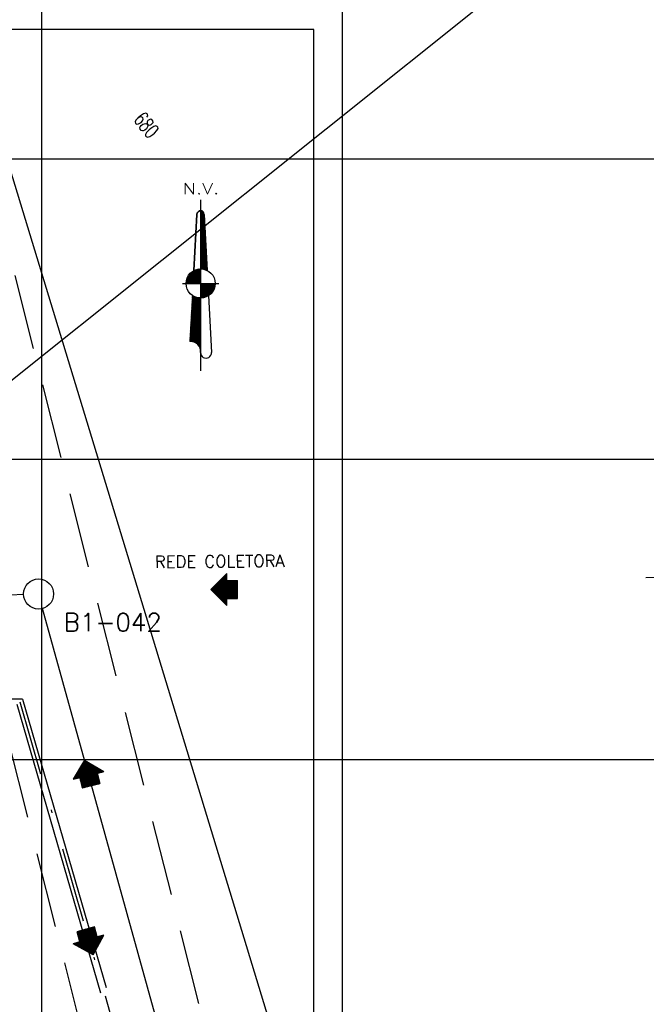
# Model space of a CAD drawing. Header units: millimetres. Extents: x 196436 to 199900, y 8705373 to 8708636.
# Tile 31 of 92: x 197763 to 197784, y 8707037 to 8707070. Entities that reach past the tile are written whole.
import ezdxf
from ezdxf.enums import TextEntityAlignment as Align

# ---------------------------------------------------------------- set-up
doc = ezdxf.new("R2010")
doc.units = ezdxf.units.MM
doc.header["$LTSCALE"] = 5
for name, pattern in [('DASHDOT', [1, 0.5, -0.25, 0, -0.25]), ('DASHED', [0.75, 0.5, -0.25]), ('HIDDEN', [0.375, 0.25, -0.125])]:
    doc.linetypes.add(name, pattern=pattern)
for name, color, linetype in [('BAR-EIXOS', 7, 'DASHDOT'), ('BAR-PECAS', 2, 'Continuous'), ('CERCA', 3, 'CERCA_LINE'), ('COTAS', 7, 'Continuous'), ('DIM', 7, 'Continuous'), ('ESTRADA_BARRO', 9, 'DASHED'), ('MALHA', 9, 'Continuous'), ('REDE-SANITÁRIO', 6, 'Continuous'), ('TEXTO', 2, 'Continuous')]:
    doc.layers.add(name, color=color, linetype=linetype)
doc.styles.add('AG6', font='ROMANS.SHX', dxfattribs={"width": 1.3, "height": 3})
doc.styles.add('GEOSIS', font='ROMANS.SHX')
doc.styles.add('ROMANS', font='romans.shx', dxfattribs={"width": 0.85})
doc.linetypes.add('CERCA_LINE', pattern='A,0.5,-0.2,["X",Standard,S=0.1,R=0,X=-0.1,Y=-0.05],-0.25', length=0.95)

# ---------------------------------------------------------------- blocks, each defined once
blk = doc.blocks.new('*X36')
at = {"color": 0}
for p, q in [((9739.605291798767, 10071.94547895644), (9739.720460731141, 10072.06064788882)), ((9739.605291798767, 10071.59192556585), (9739.999632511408, 10071.98626627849)), ((9739.605291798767, 10071.23837217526), (9740.221671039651, 10071.85475141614)), ((9740.622422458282, 10070.74181943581), (9739.605291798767, 10071.75895009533)), ((9739.605291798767, 10070.88481878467), (9740.39772877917, 10071.67725576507)), ((9739.605291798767, 10070.53126539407), (9740.527654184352, 10071.45362777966)), ((9740.642064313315, 10070.36862419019), (9739.605291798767, 10071.40539670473)), ((9740.604220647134, 10071.11357463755), (9739.651564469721, 10072.06623081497)), ((9740.408934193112, 10071.66241448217), (9740.200404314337, 10071.87094436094)), ((9739.605291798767, 10070.17771200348), (9740.59977526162, 10071.17219546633)), ((9740.661706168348, 10069.99542894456), (9739.605291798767, 10071.05184331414)), ((9739.605291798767, 10069.82415861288), (9740.617448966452, 10070.83631578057)), ((9740.681348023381, 10069.62223369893), (9739.605291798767, 10070.69828992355)), ((9739.605291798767, 10069.47060522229), (9740.635126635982, 10070.50044005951)), ((9740.700989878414, 10069.24903845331), (9739.605291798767, 10070.34473653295)), ((9739.605291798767, 10069.1170518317), (9740.652804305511, 10070.16456433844)), ((9740.720631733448, 10068.87584320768), (9739.605291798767, 10069.99118314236)), ((9739.605291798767, 10068.76349844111), (9740.670481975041, 10069.82868861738)), ((9740.74027358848, 10068.50264796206), (9739.605291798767, 10069.63762975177)), ((9739.605291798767, 10068.40994505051), (9740.688159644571, 10069.49281289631)), ((9740.759915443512, 10068.12945271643), (9739.605291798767, 10069.28407636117)), ((9739.605291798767, 10068.05639165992), (9740.7058373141, 10069.15693717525)), ((9740.779557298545, 10067.7562574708), (9739.605291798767, 10068.93052297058)), ((9739.605291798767, 10067.70283826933), (9740.72351498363, 10068.82106145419)), ((9740.799199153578, 10067.38306222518), (9739.605291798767, 10068.57696957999)), ((9739.605291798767, 10067.34928487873), (9740.74119265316, 10068.48518573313)), ((9740.818841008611, 10067.00986697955), (9739.605291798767, 10068.22341618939)), ((9739.605291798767, 10066.99573148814), (9740.75887032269, 10068.14931001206)), ((9740.838482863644, 10066.63667173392), (9739.605291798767, 10067.8698627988)), ((9739.605291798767, 10066.64217809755), (9740.77654799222, 10067.813434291)), ((9740.858124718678, 10066.2634764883), (9739.605291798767, 10067.51630940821)), ((9739.605291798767, 10066.28862470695), (9740.794225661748, 10067.47755856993)), ((9740.87776657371, 10065.89028124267), (9739.605291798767, 10067.16275601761)), ((9739.605291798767, 10065.93507131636), (9740.811903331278, 10067.14168284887)), ((9740.897408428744, 10065.51708599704), (9739.605291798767, 10066.80920262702)), ((9739.605291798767, 10065.58151792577), (9740.829581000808, 10066.80580712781)), ((9739.605291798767, 10065.22796453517), (9740.847258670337, 10066.46993140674)), ((9740.917050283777, 10065.14389075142), (9739.605291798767, 10066.45564923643)), ((9739.605291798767, 10064.87441114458), (9740.864936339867, 10066.13405568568)), ((9740.93669213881, 10064.77069550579), (9739.605291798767, 10066.10209584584)), ((9739.605291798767, 10064.52085775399), (9740.882614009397, 10065.79817996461)), ((9740.956333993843, 10064.39750026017), (9739.605291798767, 10065.74854245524)), ((9739.605291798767, 10064.16730436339), (9740.900291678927, 10065.46230424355)), ((9740.975975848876, 10064.02430501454), (9739.605291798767, 10065.39498906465)), ((9739.605291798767, 10063.8137509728), (9740.917969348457, 10065.12642852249)), ((9740.99561770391, 10063.65110976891), (9739.605291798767, 10065.04143567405)), ((9739.605291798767, 10063.46019758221), (9740.935647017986, 10064.79055280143)), ((9741.01525955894, 10063.27791452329), (9739.605291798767, 10064.68788228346)), ((9739.605291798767, 10063.10664419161), (9740.953324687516, 10064.45467708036)), ((9741.034901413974, 10062.90471927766), (9739.605291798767, 10064.33432889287)), ((9739.605291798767, 10062.75309080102), (9740.971002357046, 10064.1188013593)), ((9741.054543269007, 10062.53152403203), (9739.605291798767, 10063.98077550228)), ((9739.605291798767, 10062.39953741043), (9740.988680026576, 10063.78292563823)), ((9741.07418512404, 10062.15832878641), (9739.605291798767, 10063.62722211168)), ((9739.605291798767, 10062.04598401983), (9741.006357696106, 10063.44704991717)), ((9741.093826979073, 10061.78513354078), (9739.605291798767, 10063.27366872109)), ((9739.605291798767, 10061.69243062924), (9741.024035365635, 10063.11117419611)), ((9741.113468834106, 10061.41193829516), (9739.605291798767, 10062.92011533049)), ((9739.605291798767, 10061.33887723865), (9741.041713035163, 10062.77529847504)), ((9741.13311068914, 10061.03874304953), (9739.605291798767, 10062.5665619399)), ((9739.605291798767, 10060.98532384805), (9741.059390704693, 10062.43942275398)), ((9741.152752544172, 10060.6655478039), (9739.605291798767, 10062.21300854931)), ((9739.605291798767, 10060.63177045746), (9741.077068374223, 10062.10354703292)), ((9741.172394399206, 10060.29235255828), (9739.605291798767, 10061.85945515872)), ((9739.605291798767, 10060.27821706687), (9741.094746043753, 10061.76767131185)), ((9741.192036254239, 10059.91915731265), (9739.605291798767, 10061.50590176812)), ((9739.605291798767, 10059.92466367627), (9741.112423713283, 10061.43179559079)), ((9741.211678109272, 10059.54596206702), (9739.605291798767, 10061.15234837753)), ((9739.605291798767, 10059.57111028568), (9741.130101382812, 10061.09591986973)), ((9741.231319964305, 10059.1727668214), (9739.605291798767, 10060.79879498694)), ((9739.605291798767, 10059.21755689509), (9741.147779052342, 10060.76004414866)), ((9741.250961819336, 10058.79957157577), (9739.605291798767, 10060.44524159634)), ((9739.605291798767, 10058.86400350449), (9741.165456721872, 10060.4241684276)), ((9741.27060367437, 10058.42637633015), (9739.605291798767, 10060.09168820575)), ((9739.605291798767, 10058.5104501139), (9741.183134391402, 10060.08829270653)), ((9739.605291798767, 10058.15689672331), (9741.200812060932, 10059.75241698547)), ((9741.290245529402, 10058.05318108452), (9739.605291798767, 10059.73813481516)), ((9739.605291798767, 10057.80334333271), (9741.218489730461, 10059.41654126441)), ((9741.309887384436, 10057.67998583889), (9739.605291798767, 10059.38458142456)), ((9739.605291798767, 10057.44978994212), (9741.236167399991, 10059.08066554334)), ((9741.329529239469, 10057.30679059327), (9739.605291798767, 10059.03102803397)), ((9739.605291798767, 10057.09623655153), (9741.253845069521, 10058.74478982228)), ((9741.349171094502, 10056.93359534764), (9739.605291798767, 10058.67747464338)), ((9739.605291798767, 10056.74268316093), (9741.271522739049, 10058.40891410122)), ((9741.368812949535, 10056.56040010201), (9739.605291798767, 10058.32392125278)), ((9739.605291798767, 10056.38912977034), (9741.289200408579, 10058.07303838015)), ((9741.388454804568, 10056.18720485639), (9739.605291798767, 10057.97036786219)), ((9741.408096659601, 10055.81400961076), (9739.605291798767, 10057.6168144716)), ((9741.085012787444, 10055.78354009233), (9739.605291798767, 10057.263261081)), ((9740.56438088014, 10055.95061860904), (9739.605291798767, 10056.90970769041)), ((9740.128511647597, 10056.03293445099), (9739.605291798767, 10056.55615429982)), ((9739.74296052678, 10056.06493218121), (9739.605291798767, 10056.20260090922)), ((9739.636892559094, 10056.06717714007), (9741.306878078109, 10057.73716265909)), ((9739.973580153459, 10056.05031134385), (9741.324555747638, 10057.40128693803)), ((9740.285810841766, 10056.00898864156), (9741.342233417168, 10057.06541121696)), ((9740.577684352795, 10055.947308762), (9741.359911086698, 10056.7295354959)), ((9740.85198744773, 10055.86805846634), (9741.377588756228, 10056.39365977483)), ((9741.110693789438, 10055.77321141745), (9741.395266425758, 10056.05778405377)), ((9741.355237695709, 10055.66420193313), (9741.412944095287, 10055.72190833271)), ((9737.097985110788, 10044.68943492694), (9739.605291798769, 10047.19674161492)), ((9737.119412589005, 10045.06441579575), (9739.605291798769, 10047.55029500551)), ((9737.140840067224, 10045.43939666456), (9739.605291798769, 10047.9038483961)), ((9737.162267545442, 10045.81437753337), (9739.419508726, 10048.07161871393)), ((9737.18369502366, 10046.18935840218), (9739.094399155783, 10048.1000625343)), ((9737.205122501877, 10046.56433927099), (9738.791700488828, 10048.15091725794)), ((9737.226549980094, 10046.9393201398), (9738.5079854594, 10048.22075561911)), ((9739.605291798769, 10044.88889241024), (9737.244296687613, 10047.24988752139)), ((9737.247977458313, 10047.31430100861), (9738.240876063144, 10048.30719961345)), ((9739.605291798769, 10045.24244580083), (9737.263407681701, 10047.5843299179)), ((9737.269404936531, 10047.68928187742), (9737.988665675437, 10048.40854261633)), ((9739.605291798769, 10045.59599919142), (9737.282518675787, 10047.91877231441)), ((9737.290832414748, 10048.06426274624), (9737.750105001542, 10048.52353533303)), ((9739.605291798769, 10045.94955258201), (9737.301629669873, 10048.25321471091)), ((9737.312259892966, 10048.43924361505), (9737.52427339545, 10048.65125711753)), ((9739.605291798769, 10046.30310597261), (9737.32074066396, 10048.58765710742)), ((9739.605291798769, 10046.6566593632), (9737.72534111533, 10048.53661004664)), ((9739.605291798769, 10047.01021275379), (9738.344210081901, 10048.27129447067)), ((9739.605291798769, 10047.36376614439), (9738.82488880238, 10048.14416914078)), ((9739.605291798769, 10047.71731953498), (9739.238452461, 10048.08415887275)), ((9736.926565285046, 10041.68958797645), (9739.605291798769, 10044.36831449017)), ((9736.947992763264, 10042.06456884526), (9739.605291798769, 10044.72186788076)), ((9736.969420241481, 10042.43954971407), (9739.605291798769, 10045.07542127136)), ((9736.990847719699, 10042.81453058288), (9739.605291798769, 10045.42897466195)), ((9737.012275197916, 10043.18951145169), (9739.605291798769, 10045.78252805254)), ((9737.033702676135, 10043.5644923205), (9739.605291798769, 10046.13608144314)), ((9737.055130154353, 10043.93947318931), (9739.605291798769, 10046.48963483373)), ((9737.07655763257, 10044.31445405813), (9739.605291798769, 10046.84318822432)), ((9739.605291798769, 10042.06046528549), (9737.091408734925, 10044.57434834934)), ((9739.605291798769, 10042.41401867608), (9737.11051972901, 10044.90879074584)), ((9739.605291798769, 10042.76757206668), (9737.129630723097, 10045.24323314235)), ((9739.605291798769, 10043.12112545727), (9737.148741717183, 10045.57767553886)), ((9739.605291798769, 10043.47467884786), (9737.167852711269, 10045.91211793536)), ((9739.605291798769, 10043.82823223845), (9737.186963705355, 10046.24656033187)), ((9739.605291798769, 10044.18178562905), (9737.206074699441, 10046.58100272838)), ((9739.605291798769, 10044.53533901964), (9737.225185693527, 10046.91544512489)), ((9736.77657293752, 10039.06472189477), (9739.605291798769, 10041.89344075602)), ((9736.798000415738, 10039.43970276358), (9739.605291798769, 10042.24699414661)), ((9736.819427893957, 10039.81468363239), (9739.605291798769, 10042.6005475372)), ((9736.840855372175, 10040.1896645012), (9739.605291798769, 10042.9541009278)), ((9736.862282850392, 10040.56464537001), (9739.605291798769, 10043.30765431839)), ((9736.88371032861, 10040.93962623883), (9739.605291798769, 10043.66120770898)), ((9736.905137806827, 10041.31460710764), (9739.605291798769, 10044.01476109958)), ((9739.605291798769, 10038.87848477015), (9736.91940978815, 10041.56436678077)), ((9739.605291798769, 10039.23203816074), (9736.938520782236, 10041.89880917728)), ((9739.605291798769, 10039.58559155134), (9736.957631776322, 10042.23325157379)), ((9739.605291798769, 10039.93914494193), (9736.976742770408, 10042.56769397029)), ((9739.605291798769, 10040.29269833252), (9736.995853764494, 10042.9021363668)), ((9739.605291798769, 10040.64625172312), (9737.01496475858, 10043.23657876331)), ((9739.605291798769, 10040.99980511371), (9737.034075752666, 10043.57102115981)), ((9739.605291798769, 10041.3533585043), (9737.053186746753, 10043.90546355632)), ((9739.605291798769, 10041.70691189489), (9737.072297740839, 10044.23990595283)), ((9736.607877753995, 10036.0675995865), (9739.605291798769, 10039.06501363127)), ((9736.626580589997, 10036.43985581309), (9739.605291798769, 10039.41856702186)), ((9736.648008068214, 10036.8148366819), (9739.605291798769, 10039.77212041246)), ((9736.669435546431, 10037.18981755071), (9739.605291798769, 10040.12567380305)), ((9736.690863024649, 10037.56479841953), (9739.605291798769, 10040.47922719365)), ((9736.712290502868, 10037.93977928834), (9739.605291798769, 10040.83278058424)), ((9736.733717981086, 10038.31476015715), (9739.605291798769, 10041.18633397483)), ((9736.755145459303, 10038.68974102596), (9739.605291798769, 10041.53988736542)), ((9739.605291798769, 10036.0500576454), (9736.766521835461, 10038.88882760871)), ((9739.605291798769, 10036.403611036), (9736.785632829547, 10039.22327000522)), ((9739.605291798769, 10036.75716442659), (9736.804743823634, 10039.55771240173)), ((9739.605291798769, 10037.11071781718), (9736.82385481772, 10039.89215479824)), ((9739.605291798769, 10037.46427120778), (9736.842965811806, 10040.22659719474)), ((9739.605291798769, 10037.81782459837), (9736.862076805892, 10040.56103959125)), ((9739.605291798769, 10038.17137798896), (9736.881187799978, 10040.89548198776)), ((9739.605291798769, 10038.52493137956), (9736.900298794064, 10041.22992438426)), ((9736.747004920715, 10036.07991739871), (9736.613633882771, 10036.21328843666)), ((9737.101637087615, 10036.07883862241), (9736.632744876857, 10036.54773083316)), ((9737.516169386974, 10036.01785971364), (9736.651855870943, 10036.88217322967)), ((9738.052406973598, 10035.83517551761), (9736.67096686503, 10037.21661562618)), ((9739.605291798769, 10034.63584408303), (9736.690077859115, 10037.55105802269)), ((9739.605291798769, 10034.98939747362), (9736.709188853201, 10037.88550041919)), ((9739.605291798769, 10035.34295086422), (9736.728299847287, 10038.2199428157)), ((9739.605291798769, 10035.69650425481), (9736.747410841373, 10038.55438521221)), ((9736.97832046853, 10036.08448891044), (9739.605291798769, 10038.71146024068)), ((9737.304571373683, 10036.057186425), (9739.605291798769, 10038.35790685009)), ((9737.598676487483, 10035.99773814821), (9739.605291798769, 10038.00435345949)), ((9737.86714033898, 10035.91264860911), (9739.605291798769, 10037.6508000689)), ((9738.113857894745, 10035.80581277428), (9739.605291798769, 10037.2972466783)), ((9738.341279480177, 10035.67968096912), (9739.605291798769, 10036.94369328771)), ((9738.550951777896, 10035.53579987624), (9739.605291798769, 10036.59013989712)), ((9738.743790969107, 10035.37508567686), (9739.605291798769, 10036.23658650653)), ((9738.920221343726, 10035.19796266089), (9739.605291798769, 10035.88303311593)), ((9739.080233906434, 10035.004421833), (9739.605291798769, 10035.52947972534)), ((9739.223385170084, 10034.79401970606), (9739.605291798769, 10035.17592633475)), ((9739.348735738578, 10034.56581688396), (9739.605291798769, 10034.82237294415)), ((9739.605291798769, 10034.28229069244), (9739.373165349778, 10034.51441714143)), ((9739.454707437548, 10034.31823519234), (9739.605291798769, 10034.46881955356)), ((9739.538802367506, 10034.0487767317), (9739.605291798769, 10034.11526616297)), ((9739.605291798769, 10033.92873730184), (9739.55584954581, 10033.9781795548)), ((9739.597045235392, 10033.753466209), (9739.605291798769, 10033.76171277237))]:
    blk.add_line(p, q, dxfattribs=at)
blk = doc.blocks.new('*X37')
at = {"color": 0}
for p, q in [((9735.619425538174, 10052.40326350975), (9739.269330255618, 10056.05316822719)), ((9735.637017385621, 10052.0673019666), (9739.605291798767, 10056.03557637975)), ((9735.675369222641, 10052.81276058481), (9738.859833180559, 10055.99722454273)), ((9735.795658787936, 10053.2866035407), (9738.38599022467, 10055.87693497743)), ((9735.990570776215, 10052.0673019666), (9739.605291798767, 10055.68202298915)), ((9736.043872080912, 10053.88837022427), (9737.7842235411, 10055.62872168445)), ((9736.344124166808, 10052.0673019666), (9739.605291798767, 10055.32846959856)), ((9739.605291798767, 10052.66706700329), (9737.092689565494, 10055.17966923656)), ((9739.605291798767, 10053.02062039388), (9737.293977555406, 10055.33193463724)), ((9739.605291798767, 10053.37417378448), (9737.506815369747, 10055.4726502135)), ((9739.605291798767, 10053.72772717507), (9737.731665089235, 10055.6013538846)), ((9739.605291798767, 10054.08128056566), (9737.969182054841, 10055.71739030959)), ((9739.605291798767, 10054.43483395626), (9738.220264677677, 10055.81986107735)), ((9739.605291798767, 10054.78838734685), (9738.486132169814, 10055.9075469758)), ((9739.605291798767, 10055.14194073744), (9738.76844836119, 10055.97878417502)), ((9739.605291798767, 10055.49549412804), (9739.069526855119, 10056.03125907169)), ((9739.605291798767, 10055.84904751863), (9739.392691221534, 10056.06164809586)), ((9735.962416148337, 10052.0673019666), (9735.619976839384, 10052.40974127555)), ((9736.31596953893, 10052.0673019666), (9735.659524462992, 10052.72374704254)), ((9736.669522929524, 10052.0673019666), (9735.719698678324, 10053.0171262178)), ((9737.023076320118, 10052.0673019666), (9735.79763070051, 10053.29274758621)), ((9737.37662971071, 10052.0673019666), (9735.89129417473, 10053.55263750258)), ((9737.730183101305, 10052.0673019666), (9735.999218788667, 10053.79826627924)), ((9738.083736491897, 10052.0673019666), (9736.120323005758, 10054.03071545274)), ((9738.437289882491, 10052.0673019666), (9736.253811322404, 10054.25078052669)), ((9738.790843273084, 10052.0673019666), (9736.399109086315, 10054.45903615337)), ((9739.144396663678, 10052.0673019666), (9736.555820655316, 10054.65587797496)), ((9736.6976775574, 10052.0673019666), (9739.605291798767, 10054.97491620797)), ((9739.49795005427, 10052.0673019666), (9736.723703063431, 10054.84154895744)), ((9739.605291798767, 10052.3135136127), (9736.902650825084, 10055.01615458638)), ((9737.051230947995, 10052.0673019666), (9739.605291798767, 10054.62136281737)), ((9737.404784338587, 10052.0673019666), (9739.605291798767, 10054.26780942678)), ((9737.758337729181, 10052.0673019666), (9739.605291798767, 10053.91425603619)), ((9738.111891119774, 10052.0673019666), (9739.605291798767, 10053.56070264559)), ((9738.465444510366, 10052.0673019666), (9739.605291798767, 10053.207149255)), ((9738.81899790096, 10052.0673019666), (9739.605291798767, 10052.85359586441)), ((9739.172551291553, 10052.0673019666), (9739.605291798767, 10052.50004247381)), ((9735.608862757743, 10052.0673019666), (9735.60529339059, 10052.07087133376)), ((9739.526104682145, 10052.0673019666), (9739.605291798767, 10052.14648908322))]:
    blk.add_line(p, q, dxfattribs=at)
blk = doc.blocks.new('*X38')
at = {"color": 0}
for p, q in [((9739.605291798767, 10048.2574017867), (9743.415191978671, 10052.0673019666)), ((9739.605291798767, 10048.61095517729), (9743.061638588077, 10052.0673019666)), ((9739.605291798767, 10048.96450856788), (9742.708085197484, 10052.0673019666)), ((9739.605291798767, 10049.31806195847), (9742.35453180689, 10052.0673019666)), ((9739.605291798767, 10049.67161534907), (9742.000978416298, 10052.0673019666)), ((9739.605291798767, 10050.02516873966), (9741.647425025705, 10052.0673019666)), ((9739.605291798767, 10050.37872213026), (9741.293871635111, 10052.0673019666)), ((9739.605291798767, 10050.73227552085), (9740.940318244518, 10052.0673019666)), ((9739.605291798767, 10051.08582891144), (9740.586764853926, 10052.0673019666)), ((9739.605291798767, 10051.43938230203), (9740.233211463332, 10052.0673019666)), ((9739.605291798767, 10051.79293569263), (9739.87965807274, 10052.0673019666)), ((9742.377725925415, 10049.18752609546), (9739.605291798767, 10051.9599602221)), ((9742.194869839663, 10049.01682879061), (9739.605291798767, 10051.60640683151)), ((9741.99724154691, 10048.86090369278), (9739.605291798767, 10051.25285344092)), ((9741.776238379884, 10048.72835346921), (9739.605291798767, 10050.89930005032)), ((9741.556368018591, 10048.5946704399), (9739.605291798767, 10050.54574665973)), ((9741.335883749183, 10048.46160131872), (9739.605291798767, 10050.19219326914)), ((9741.080495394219, 10048.36343628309), (9739.605291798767, 10049.83863987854)), ((9739.782797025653, 10048.08135362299), (9743.59754786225, 10051.89610445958)), ((9742.550024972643, 10049.36878043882), (9739.851503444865, 10052.0673019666)), ((9740.174907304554, 10048.1199105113), (9743.558442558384, 10051.50344576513)), ((9742.71278197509, 10049.55957682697), (9740.205056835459, 10052.0673019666)), ((9742.86664955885, 10049.7592626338), (9740.558610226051, 10052.0673019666)), ((9740.601930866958, 10048.19338068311), (9743.46677822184, 10051.05822803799)), ((9743.008123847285, 10049.97134173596), (9740.912163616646, 10052.0673019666)), ((9741.153664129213, 10048.39156055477), (9743.268789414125, 10050.50668583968)), ((9743.126577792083, 10050.20644118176), (9741.265717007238, 10052.0673019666)), ((9743.241612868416, 10050.44495949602), (9741.619270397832, 10052.0673019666)), ((9741.941754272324, 10048.82609730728), (9742.850078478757, 10049.73442151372)), ((9743.349689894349, 10050.69043586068), (9741.972823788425, 10052.0673019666)), ((9743.440499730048, 10050.95317941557), (9742.326377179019, 10052.0673019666)), ((9743.508783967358, 10051.23844856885), (9742.679930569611, 10052.0673019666)), ((9743.562933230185, 10051.53785269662), (9743.033483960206, 10052.0673019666)), ((9743.595846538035, 10051.85849277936), (9743.3870373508, 10052.0673019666)), ((9740.821158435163, 10048.26921985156), (9739.605291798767, 10049.48508648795)), ((9740.557215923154, 10048.17960897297), (9739.605291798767, 10049.13153309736)), ((9740.25141424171, 10048.13185726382), (9739.605291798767, 10048.77797970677)), ((9739.93621928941, 10048.09349882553), (9739.605291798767, 10048.42442631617)), ((9739.608600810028, 10048.06756391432), (9739.605291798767, 10048.07087292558))]:
    blk.add_line(p, q, dxfattribs=at)
blk = doc.blocks.new('A$C7D82471C')
at = {"color": 6, "elevation": -1156.7765}
for points in [[(4.787241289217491, 45.00000476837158), (4.787241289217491, 4.76837158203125e-06)], [(3.829794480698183, 41.17021753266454), (2.983328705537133, 26.35706646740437)], [(5.744688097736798, 41.17021753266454), (6.52244338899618, 26.3928669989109)], [(7.246620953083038e-06, 22.97872817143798), (9.57447533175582, 22.97872817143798)], [(2.610231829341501, 19.82787113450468), (1.914900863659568, 7.659579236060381)], [(6.871246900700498, 19.76560027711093), (7.659581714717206, 4.78723881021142)]]:
    blk.add_lwpolyline(points, dxfattribs=at)
for points in [[(2.983328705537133, 26.35706646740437), (3.829794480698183, 41.17021753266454, -0.3811582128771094), (4.787241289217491, 42.12766434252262), (4.787241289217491, 26.80851540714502)], [(4.787241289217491, 22.97872817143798), (4.787241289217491, 26.80851540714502, -1.243020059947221)]]:
    blk.add_lwpolyline(points, format="xyb", dxfattribs=at)
at = {"color": 6}
blk.add_circle((4.787241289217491, 22.97872817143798, -1156.7765), 3.829787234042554, dxfattribs=at)
for centre, radius, start, end in [((4.787241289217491, 41.17021753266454, -1156.7765), 0.9574468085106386, 0, 180), ((2.212486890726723, 5.084824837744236, -1156.7765), 2.59189460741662, 353.4070976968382, 96.59290230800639), ((6.223411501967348, 4.760177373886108, -1156.7765), 1.4364251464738, 178.920516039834, 1.079483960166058)]:
    blk.add_arc(centre, radius, start, end, dxfattribs=at)
at = {"color": 6, "xscale": 0.9574468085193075, "yscale": 0.9574468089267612, "zscale": 0.9574468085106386}
for name in ['*X36', '*X37', '*X38']:
    blk.add_blockref(name, (-9320.366761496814, -9601.34102902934, -1156.7765), dxfattribs=at)
at = {"color": 4, "style": 'AG6', "width": 1.3}
blk.add_text('N.V.', height=2.872340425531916, dxfattribs=at).set_placement((0.05477849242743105, 46.46551615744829, -1156.7765))
blk = doc.blocks.new('A$C26ED7CE0')
for p, q in [((0.1660660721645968, 0.1760659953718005), (0.04606607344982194, 0.1760659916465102)), ((0.04606607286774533, 0.1060659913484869), (0.04606607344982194, 0.1760659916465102)), ((0.16606607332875, 0.1060659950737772), (0.1660660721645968, 0.1760659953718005)), ((0.106066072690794, -2.699448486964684e-08), (5.504631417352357e-08, 0.1060659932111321)), ((0.04606607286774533, 0.1060659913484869), (5.504631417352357e-08, 0.1060659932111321)), ((0.106066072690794, -2.699448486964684e-08), (0.2121320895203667, 0.1060659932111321)), ((0.2121320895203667, 0.1060659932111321), (0.16606607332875, 0.1060659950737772))]:
    blk.add_line(p, q)
at = {"color": 0}
for p, q in [((0.1631737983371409, 0.05710770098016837), (0.04606607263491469, 0.1742154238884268)), ((0.1614060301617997, 0.05533993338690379), (0.0460660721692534, 0.1706798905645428)), ((0.1596382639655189, 0.05357216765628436), (0.04606607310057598, 0.1671443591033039)), ((0.1578704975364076, 0.05180440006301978), (0.04606607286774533, 0.1636088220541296)), ((0.1561027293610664, 0.0500366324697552), (0.04606607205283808, 0.1600732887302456)), ((0.1543349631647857, 0.04826886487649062), (0.04606607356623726, 0.1565377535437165)), ((0.152567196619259, 0.04650109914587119), (0.04606607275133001, 0.1530022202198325)), ((0.1507994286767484, 0.04473333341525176), (0.04606607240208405, 0.1494666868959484)), ((0.1490316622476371, 0.04296556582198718), (0.04606607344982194, 0.1459311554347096)), ((0.1472638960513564, 0.04119779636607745), (0.04606607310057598, 0.1423956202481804)), ((0.1454961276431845, 0.03943003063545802), (0.04606607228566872, 0.1388600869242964)), ((0.1437283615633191, 0.03766226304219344), (0.04606607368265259, 0.1353245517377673)), ((0.1419605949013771, 0.03589449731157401), (0.04606607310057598, 0.1317890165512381)), ((0.1649415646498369, 0.05887546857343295), (0.04775103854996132, 0.176065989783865)), ((0.1667093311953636, 0.06064323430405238), (0.05128657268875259, 0.1760659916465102)), ((0.1684770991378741, 0.06241100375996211), (0.0548221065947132, 0.1760659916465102)), ((0.1702448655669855, 0.06417876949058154), (0.05835764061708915, 0.176065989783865)), ((0.1720126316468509, 0.06594653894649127), (0.06189317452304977, 0.176065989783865)), ((0.173780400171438, 0.0677143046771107), (0.0654287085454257, 0.1760659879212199)), ((0.1755481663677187, 0.06948206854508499), (0.06896424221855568, 0.1760659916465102)), ((0.1773159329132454, 0.07124983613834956), (0.07249977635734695, 0.1760659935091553)), ((0.1790837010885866, 0.073017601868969), (0.07603531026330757, 0.1760659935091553)), ((0.1808514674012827, 0.07478536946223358), (0.07957084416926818, 0.1760659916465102)), ((0.1826192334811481, 0.07655313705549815), (0.0831063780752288, 0.1760659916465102)), ((0.1843870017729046, 0.07832090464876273), (0.08664191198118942, 0.1760659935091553)), ((0.1861547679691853, 0.08008867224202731), (0.09017744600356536, 0.1760659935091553)), ((0.1879225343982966, 0.08185644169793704), (0.0937129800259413, 0.1760659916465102)), ((0.1660660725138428, 0.1072484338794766), (0.09724851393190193, 0.176065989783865)), ((0.166066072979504, 0.1107839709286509), (0.1007840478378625, 0.176065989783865)), ((0.166066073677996, 0.1143195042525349), (0.1043195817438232, 0.176065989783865)), ((0.1660660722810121, 0.1178550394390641), (0.1078551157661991, 0.1760659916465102)), ((0.1660660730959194, 0.1213905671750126), (0.1113906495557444, 0.176065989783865)), ((0.1660660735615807, 0.1249261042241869), (0.1149261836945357, 0.176065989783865)), ((0.1660660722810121, 0.1284616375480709), (0.1184617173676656, 0.1760659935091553)), ((0.1660660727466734, 0.1319971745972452), (0.1219972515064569, 0.1760659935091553)), ((0.1660660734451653, 0.1355327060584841), (0.1255327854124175, 0.1760659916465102)), ((0.1660660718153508, 0.1390682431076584), (0.1290683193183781, 0.176065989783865)), ((0.1660660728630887, 0.1426037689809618), (0.1326038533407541, 0.176065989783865)), ((0.16606607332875, 0.1461393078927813), (0.1361393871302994, 0.176065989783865)), ((0.1660660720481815, 0.1496748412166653), (0.1396749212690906, 0.176065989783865)), ((0.1660660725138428, 0.1532103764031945), (0.1432104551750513, 0.176065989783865)), ((0.1660660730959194, 0.1567459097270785), (0.1467459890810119, 0.1760659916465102)), ((0.1660660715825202, 0.1602814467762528), (0.1502815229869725, 0.1760659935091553)), ((0.1660660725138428, 0.1638169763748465), (0.1538170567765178, 0.1760659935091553)), ((0.166066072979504, 0.1673525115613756), (0.1573525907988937, 0.1760659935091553)), ((0.166066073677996, 0.1708880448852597), (0.1608881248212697, 0.1760659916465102)), ((0.1660660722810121, 0.1744235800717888), (0.1644236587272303, 0.1760659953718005)), ((0.1066052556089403, 0.000539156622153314), (0.001078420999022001, 0.1060659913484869)), ((0.108373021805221, 0.002306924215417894), (0.004613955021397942, 0.1060659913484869)), ((0.1101407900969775, 0.004074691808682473), (0.00814948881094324, 0.1060659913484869)), ((0.1119085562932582, 0.005842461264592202), (0.01168502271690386, 0.1060659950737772)), ((0.1136763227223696, 0.007610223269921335), (0.0152205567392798, 0.1060659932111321)), ((0.1154440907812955, 0.009377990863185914), (0.01875609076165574, 0.1060659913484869)), ((0.1172118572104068, 0.01114575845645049), (0.02229162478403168, 0.1060659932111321)), ((0.1189796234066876, 0.01291352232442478), (0.0258271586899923, 0.1060659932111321)), ((0.1207473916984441, 0.01468129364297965), (0.02936269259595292, 0.1060659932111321)), ((0.1225151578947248, 0.01644905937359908), (0.03289822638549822, 0.1060659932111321)), ((0.1242829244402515, 0.01821682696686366), (0.03643375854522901, 0.1060659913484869)), ((0.1260506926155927, 0.01998459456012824), (0.03996929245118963, 0.1060659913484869)), ((0.127818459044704, 0.02175235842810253), (0.04350482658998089, 0.1060659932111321)), ((0.1401928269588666, 0.03412672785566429), (0.04606607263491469, 0.1282534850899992)), ((0.1384250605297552, 0.03235896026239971), (0.04606607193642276, 0.1247179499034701)), ((0.1366572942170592, 0.03059119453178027), (0.04606607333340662, 0.1211824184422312)), ((0.134889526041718, 0.02882342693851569), (0.04606607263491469, 0.1176468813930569)), ((0.133121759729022, 0.02705565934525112), (0.0460660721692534, 0.1141113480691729)), ((0.1313539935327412, 0.02528789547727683), (0.04606607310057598, 0.1105758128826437)), ((0.1295862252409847, 0.0235201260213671), (0.04606607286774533, 0.1070402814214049)), ((0.1896903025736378, 0.08362420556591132), (0.1672485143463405, 0.1060659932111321)), ((0.1914580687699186, 0.08539197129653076), (0.1707840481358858, 0.1060659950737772)), ((0.1932258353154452, 0.08715973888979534), (0.1743195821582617, 0.1060659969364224)), ((0.1949936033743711, 0.08892750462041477), (0.1778551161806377, 0.1060659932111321)), ((0.1967613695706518, 0.0906952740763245), (0.1813906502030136, 0.1060659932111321)), ((0.1985291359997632, 0.09246304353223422), (0.1849261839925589, 0.1060659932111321)), ((0.2002969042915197, 0.09423080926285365), (0.1884617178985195, 0.1060659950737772)), ((0.2020646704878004, 0.09599857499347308), (0.1919972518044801, 0.1060659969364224))]:
    blk.add_line(p, q, dxfattribs=at)

msp = doc.modelspace()

# ---------------------------------------------------------------- linework, layer by layer
at = {"color": 2}
msp.add_lwpolyline([(197725.5243187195, 8707028.849483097), (197773.2446785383, 8707028.849483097), (197773.2446785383, 8707069.74756187), (197725.5243187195, 8707069.74756187)], close=True, dxfattribs=at)
at = {"color": 4}
msp.add_circle((197764.0838528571, 8707050.951048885, -25.58119999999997), 0.5, dxfattribs=at)
at = {"layer": 'BAR-EIXOS'}
msp.add_line((197763.4555281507, 8707047.362633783, -705.6811999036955), (197769.8097514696, 8707025.44093355, -705.6811999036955), dxfattribs=at)
at = {"layer": 'BAR-PECAS', "color": 3, "linetype": 'HIDDEN', "ltscale": 8}
for p, q in [((197763.5459342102, 8707047.449444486), (197742.7856805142, 8707047.449444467)), ((197763.3640723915, 8707047.279444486, -705.6811999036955), (197769.6941824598, 8707025.44093355, -705.6811999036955)), ((197763.5459342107, 8707047.449444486, -705.6811999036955), (197769.9253204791, 8707025.440933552, -705.6811999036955))]:
    msp.add_line(p, q, dxfattribs=at)
at = {"layer": 'CERCA', "ltscale": 20}
msp.add_lwpolyline([(197776.7780315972, 8707020.614841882), (197774.8325535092, 8707026.650815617), (197756.6311996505, 8707086.453064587)], dxfattribs=at)
at = {"layer": 'DIM', "color": 1}
msp.add_line((197719.1440984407, 8707022.867193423), (197779.3997213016, 8707071.038778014), dxfattribs=at)
at = {"layer": 'ESTRADA_BARRO'}
msp.add_line((197761.4553964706, 8707068.824706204, -48.90710000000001), (197771.5794147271, 8707028.726097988, -48.90710000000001), dxfattribs=at)
at = {"layer": 'ESTRADA_BARRO', "elevation": -48.90710000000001}
msp.add_lwpolyline([(197751.814860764, 8707086.896862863), (197757.599715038, 8707067.755942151), (197767.7281226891, 8707027.639948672), (197771.251989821, 8707016.34656269)], dxfattribs=at)
at = {"layer": 'MALHA'}
for p, q in [((197764.1859532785, 8707084.464676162), (197764.1859532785, 8707012.819576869)), ((197774.1859532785, 8707078.873011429), (197774.1859532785, 8707018.411241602)), ((197716.3320854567, 8707065.440933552), (197785.104955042, 8707065.440933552)), ((197713.0568283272, 8707055.440933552), (197788.3802121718, 8707055.440933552)), ((197713.0568283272, 8707045.440933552), (197788.3802121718, 8707045.440933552))]:
    msp.add_line(p, q, dxfattribs=at)
at = {"layer": 'REDE-SANITÁRIO', "linetype": 'HIDDEN', "ltscale": 44}
for p, q in [((197839.2753768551, 8707052.947145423, -25.48119999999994), (197764.5836767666, 8707050.964317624, -25.58053526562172)), ((197763.584329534, 8707050.929221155, -25.58631662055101), (197754.8206173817, 8707050.546272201, -25.67608337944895)), ((197773.2954545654, 8707017.740527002, -24.81451330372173), (197764.2174923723, 8707050.469239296, -25.57007710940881))]:
    msp.add_line(p, q, dxfattribs=at)

# ---------------------------------------------------------------- block references
at = {"xscale": 0.1264781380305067, "yscale": 0.1264781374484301, "zscale": 0.126478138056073}
msp.add_blockref('A$C7D82471C', (197768.8722832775, 8707058.385149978, 146.3069378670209), dxfattribs=at)
at = {"layer": 'COTAS', "yscale": 5, "zscale": 5}
for p, xscale, rotation in [((197769.8203893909, 8707051.6336661, -25.57357076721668), 5, 270.0000000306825), ((197765.3881686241, 8707038.790217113, -705.6811999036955), 4.999999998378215, 16.164758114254)]:
    msp.add_blockref('A$C26ED7CE0', p, dxfattribs=dict(at, xscale=xscale, rotation=rotation))
at = {"layer": 'COTAS', "extrusion": (-0.0233391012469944, 0.01522312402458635, 0.9996116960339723), "xscale": 5.000000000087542, "yscale": 5.000000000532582, "zscale": 4.999999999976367, "rotation": 317.1089306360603}
msp.add_blockref('A$C26ED7CE0', (-7400874.87920351, -4589383.881361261, 127907.3169026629), dxfattribs=at)

# ---------------------------------------------------------------- texts
at = {"layer": 'TEXTO', "style": 'GEOSIS', "width": 0.65}
msp.add_text('680', height=0.5, rotation=308.9064713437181, dxfattribs=at).set_placement((197767.3643503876, 8707066.315860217, 654.3188), align=Align.BOTTOM_CENTER)
at = {"layer": 'TEXTO', "style": 'ROMANS'}
msp.add_text('REDE COLETORA', height=0.4, rotation=0.4656386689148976, dxfattribs=at).set_placement((197770.1165700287, 8707052.039959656, -25.57357076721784), align=Align.MIDDLE)
at = {"layer": 'TEXTO', "color": 4, "style": 'ROMANS'}
msp.add_text('B1-042', height=0.6, dxfattribs=at).set_placement((197766.5535342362, 8707049.711485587, -705.6812), align=Align.CENTER)

doc.saveas('drawing.dxf')
